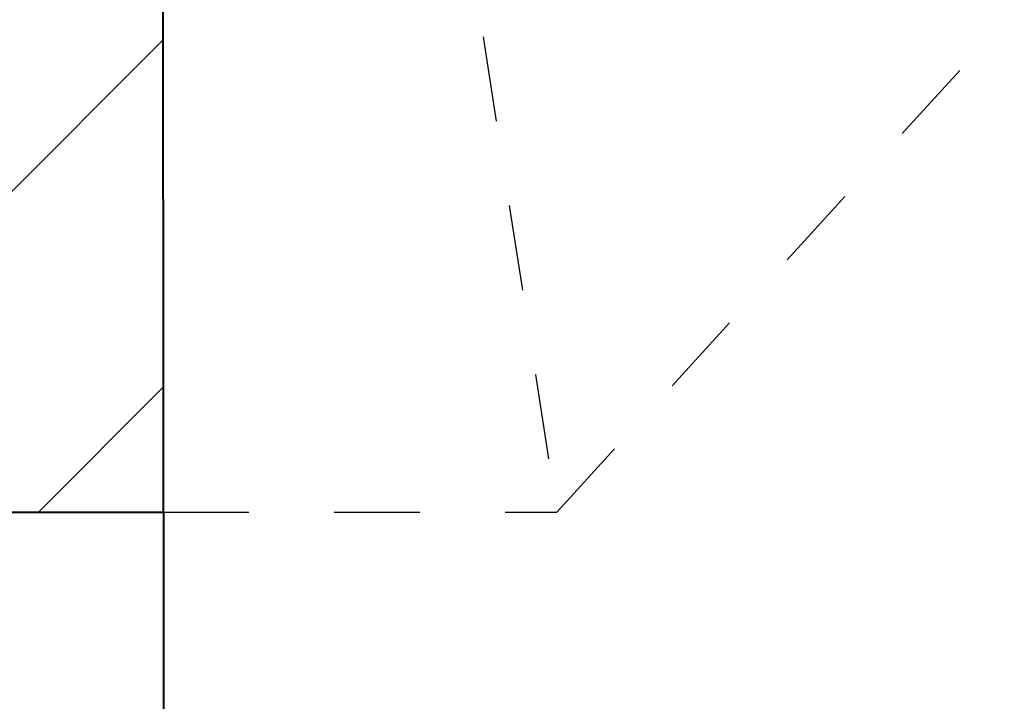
# Model space of a CAD drawing. Header units: metres. Extents: x -113 to 509, y -50 to 519.
# Tile 205 of 238: x 65.705 to 66.858, y 428.617 to 429.415. Entities that reach past the tile are written whole.
import ezdxf
from ezdxf.enums import TextEntityAlignment as Align

# ---------------------------------------------------------------- set-up
doc = ezdxf.new("R2010")
doc.units = ezdxf.units.M
doc.header["$MEASUREMENT"] = 0
doc.linetypes.add('Wisdot2', pattern=[0.125, 0.0625, -0.0625])
for name, color, linetype, lineweight in [('B_ANNO_TEXT', 7, 'Continuous', 18), ('B_DETAIL', 7, 'Continuous', 18), ('B_DETAIL_HIDDEN', 7, 'Wisdot2', 25), ('B_DETAIL_OBJ', 7, 'Continuous', 40)]:
    doc.layers.add(name, color=color, linetype=linetype, lineweight=lineweight)
doc.styles.add('Annotative', font='calibri.ttf', dxfattribs={"height": 0.0625})

# ---------------------------------------------------------------- blocks, each defined once
blk = doc.blocks.new('*U5735')
at = {"layer": 'B_DETAIL'}
h = blk.add_hatch(dxfattribs=at)
h.set_pattern_fill('ANSI32', color=256, scale=2.30116)
h.set_pattern_definition([(45, (202.8628, 135.5891), (-0.610187, 0.610187), []), (45, (203.2696, 135.5891), (-0.610187, 0.610187), [])])
edge = h.paths.add_edge_path()
edge.add_line((178.7021, 164.9276), (176.2081, 164.9276))
edge.add_line((176.2081, 164.9276), (176.2081, 161.9997))
edge.add_line((176.2081, 161.9997), (178.7021, 161.9997))
edge.add_line((178.7021, 161.9997), (178.7018, 162.733))
edge.add_arc((178.3885, 162.7327), 0.3133, 0.0543, 142.0592)
edge.add_line((178.1414, 162.9254), (178.0752, 162.7327))
edge.add_arc((177.7723, 162.8368), 0.3202, 161.0296, 341.0296, ccw=False)
edge.add_line((177.4695, 162.9409), (177.8561, 164.0658))
edge.add_arc((178.159, 163.9617), 0.3202, -7.1384, 161.0296, ccw=False)
edge.add_line((178.4768, 163.9219), (178.9758, 163.9219))
edge.add_line((178.9758, 163.9219), (179.0649, 164.0142))
edge.add_line((179.0649, 164.0142), (179.0649, 164.5616))
edge.add_line((179.0649, 164.5616), (178.7021, 164.9276))
at = {"layer": 'B_DETAIL_HIDDEN', "ltscale": 0.5}
for p, q in [((178.7078, 164.9276), (179.1628, 161.9997)), ((179.1628, 161.9997), (181.231, 164.2646)), ((178.7021, 161.9997), (179.1628, 161.9997))]:
    blk.add_line(p, q, dxfattribs=at)
at = {"layer": 'B_DETAIL_OBJ'}
blk.add_line((178.7021, 161.9997), (178.7021, 153.2743), dxfattribs=at)
at = {"layer": 'B_DETAIL_OBJ', "flags": 128}
blk.add_lwpolyline([(176.2081, 164.9276), (176.2081, 161.9997), (178.7021, 161.9997), (178.7018, 162.7327, 0.713683), (178.1414, 162.9254)], format="xyb", dxfattribs=at)
at = {"layer": 'B_ANNO_TEXT', "style": 'Annotative'}
blk.add_attdef('DIST5', text='', height=1.5, rotation=314.9044, dxfattribs=at).set_placement((307.7123, 219.6008), align=Align.MIDDLE_CENTER)
blk.add_attdef('DIST2', text='', height=1.5, dxfattribs=at).set_placement((88.7866, 95.1415), align=Align.MIDDLE_CENTER)

msp = doc.modelspace()

# ---------------------------------------------------------------- block references
msp.add_blockref('*U5735', (-112.8286, 266.8387))

doc.saveas('drawing.dxf')
